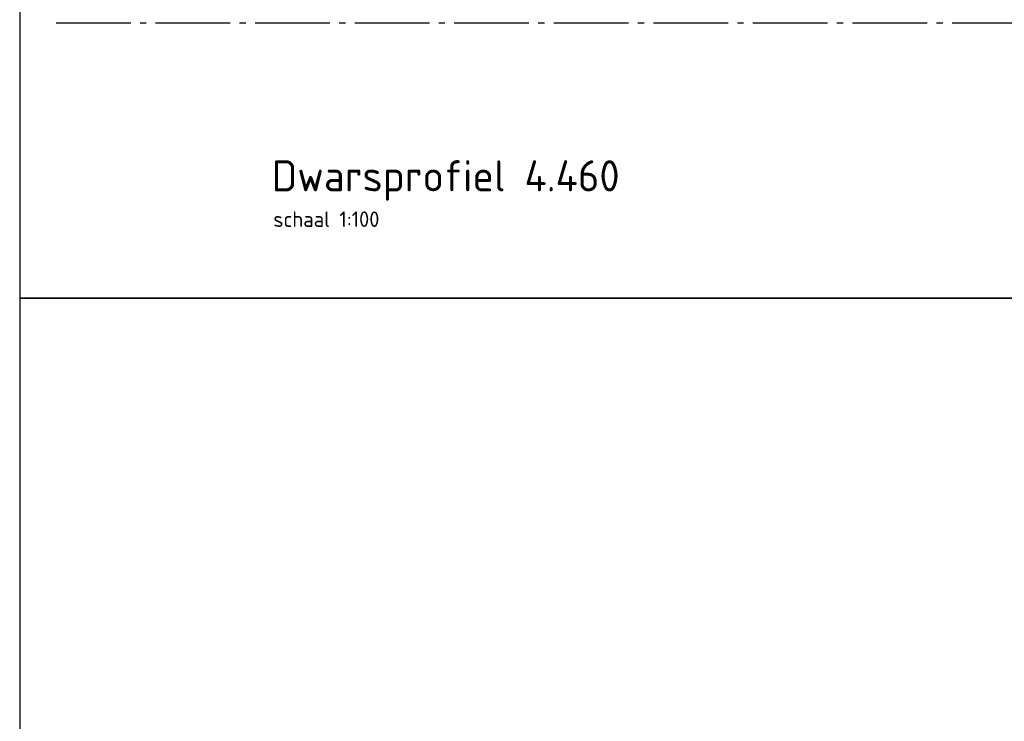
# Model space of a CAD drawing. Header units: metres. Extents: x 180716 to 180809, y 418548 to 418668.
# Tile 19 of 148: x 180716 to 180732, y 418581 to 418592. Entities that reach past the tile are written whole.
import ezdxf

# ---------------------------------------------------------------- set-up
doc = ezdxf.new("R2010")
doc.units = ezdxf.units.M
doc.linetypes.add('AL-NAP_LIJN', pattern=[15.25, 12, -1.5, 0.25, -1.5])
for name, color, linetype, lineweight in [('N-WE-WH-WATERPEIL_WINTERPEIL-GD', 150, 'AL-NAP_LIJN', 25), ('X-XX-AL-AANKLEDING-T25', 7, 'Continuous', 25), ('X-XX-AL-AANKLEDING-T50', 7, 'Continuous', 30)]:
    doc.layers.add(name, color=color, linetype=linetype, lineweight=lineweight)
doc.layers.add('X-XX-AL-HULPLIJN-GD', color=155, linetype='Continuous', lineweight=25, plot=False)
doc.styles.add('NLCS-ISO-M100-T25', font='NLCS-ISO.ttf', dxfattribs={"height": 0.25})
doc.styles.add('NLCS-ISO-M100-T50', font='NLCS-ISO.ttf', dxfattribs={"height": 0.5})

msp = doc.modelspace()

# ---------------------------------------------------------------- linework, layer by layer
at = {"layer": 'N-WE-WH-WATERPEIL_WINTERPEIL-GD', "ltscale": 0.1, "flags": 128}
msp.add_lwpolyline([(180716.739, 418592.085), (180756.155, 418592.085)], dxfattribs=at)
at = {"layer": 'X-XX-AL-HULPLIJN-GD', "flags": 128}
for points in [[(180756.155, 418607.659), (180716.155, 418607.659), (180716.155, 418587.659), (180756.155, 418587.659)], [(180756.155, 418587.659), (180716.155, 418587.659), (180716.155, 418567.659), (180756.155, 418567.659)]]:
    msp.add_lwpolyline(points, close=True, dxfattribs=at)

# ---------------------------------------------------------------- texts
at = {"layer": 'X-XX-AL-AANKLEDING-T25', "style": 'NLCS-ISO-M100-T25'}
msp.add_text('schaal 1:100', height=0.25, dxfattribs=at).set_placement((180720.232, 418588.804))
at = {"layer": 'X-XX-AL-AANKLEDING-T50', "style": 'NLCS-ISO-M100-T50'}
msp.add_text('Dwarsprofiel 4.460', height=0.5, dxfattribs=at).set_placement((180720.205, 418589.376))

doc.saveas('drawing.dxf')
